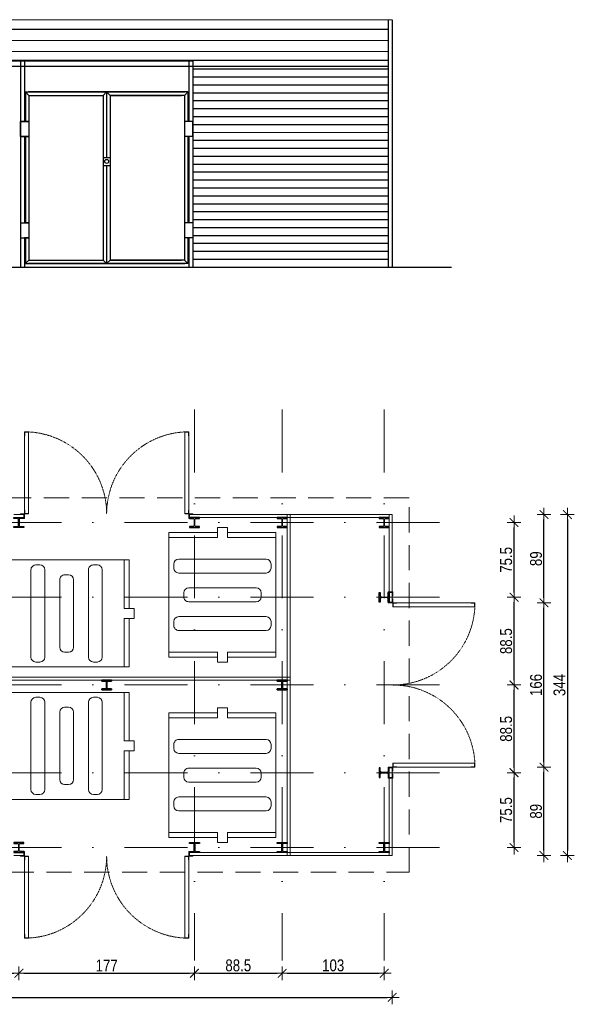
# Model space of a CAD drawing. Header units: millimetres. Extents: x 613 to 4398, y 100 to 1135.
# Tile 3 of 4: x 2385 to 2945, y 100 to 1094. Entities that reach past the tile are written whole.
import ezdxf

# ---------------------------------------------------------------- set-up
doc = ezdxf.new("R2010")
doc.units = ezdxf.units.MM
for name, pattern in [('DASHED', [19.05, 12.7, -6.35]), ('DASHED2', [9.525, 6.35, -3.175]), ('KRESKAKROPKA2', [12.7, 6.35, -3.175, 0, -3.175])]:
    doc.linetypes.add(name, pattern=pattern)
for name, color, linetype in [('--RAMKA', 7, 'Continuous'), ('4', 7, 'Continuous'), ('E-1', 7, 'Continuous'), ('SCIANY', 5, 'Continuous'), ('SCIANY2', 3, 'Continuous')]:
    doc.layers.add(name, color=color, linetype=linetype)
doc.layers.add('a___wymiary', color=7, linetype='Continuous', lineweight=5, true_color=0x707070)
doc.layers.add('MEBLE PKN', color=7, linetype='Continuous', lineweight=20, true_color=0x7f7f7f)
for name, color, linetype, lineweight in [('OSI', 64, 'KRESKAKROPKA2', 5), ('RYSUNEK', 7, 'Continuous', 18), ('WYMIARY', 7, 'Continuous', 13)]:
    doc.layers.add(name, color=color, linetype=linetype, lineweight=lineweight)
doc.styles.add('ARIAL', font='arial.ttf', dxfattribs={"width": 0.8})
doc.dimstyles.new('wymiary agp1', dxfattribs={"dimtxt": 16, "dimasz": 5, "dimexe": 1.25, "dimexo": 0.625, "dimgap": 1.8, "dimtad": 1, "dimdec": 3, "dimrnd": 0.5, "dimdsep": 46, "dimtxsty": 'ARIAL', "dimblk": 'znacznik', "dimcen": 1.5, "dimse1": 1, "dimse2": 1, "dimclrd": 256, "dimazin": 0, "dimtfac": 1, "dimtdec": 3, "dimtmove": 1, "dimatfit": 3, "dimldrblk": 'znacznik', "dimfxl": 1, "dimarcsym": 0})

# ---------------------------------------------------------------- blocks, each defined once
blk = doc.blocks.new('znacznik')
at = {"layer": 'a___wymiary'}
for p, q in [((1.39, 0), (-1.39, 0)), ((0, 1.39), (0, -1.39))]:
    blk.add_line(p, q, dxfattribs=at)
at = {"layer": 'a___wymiary', "const_width": 0.2}
blk.add_lwpolyline([(0.88, 0.88), (-0.88, -0.88)], dxfattribs=at)
blk = doc.blocks.new('*D8')
at = {"layer": 'Defpoints', "color": 0}
for p in [(2779.38, 594.3), (2779.38, 250.3), (2937.63, 250.3)]:
    blk.add_point(p, dxfattribs=at)
at = {"layer": 'WYMIARY', "color": 253, "lineweight": -2, "true_color": 0xb2b2b2}
blk.add_line((2937.63, 589.3), (2937.63, 255.3), dxfattribs=at)
at = {"layer": 'WYMIARY', "color": 253, "lineweight": -2, "true_color": 0xb2b2b2, "xscale": 5, "yscale": 5, "zscale": 5}
for p, rotation in [((2937.63, 594.3), 90), ((2937.63, 250.3), 270)]:
    blk.add_blockref('znacznik', p, dxfattribs=dict(at, rotation=rotation))
at = {"layer": 'WYMIARY', "color": 18, "true_color": 0x000000, "insert": (2929.7, 422.3), "char_height": 12, "attachment_point": 5, "rotation": 90, "style": 'ARIAL'}
blk.add_mtext('344', dxfattribs=at)
blk = doc.blocks.new('*D18')
at = {"layer": 'Defpoints', "color": 0}
for p in [(2384.41, 178.16), (2207.41, 165.09), (2384.41, 131.36)]:
    blk.add_point(p, dxfattribs=at)
at = {"layer": 'WYMIARY', "color": 253, "lineweight": -2, "true_color": 0xb2b2b2}
blk.add_line((2212.41, 131.36), (2379.41, 131.36), dxfattribs=at)
at = {"layer": 'WYMIARY', "color": 253, "lineweight": -2, "true_color": 0xb2b2b2, "xscale": 5, "yscale": 5, "zscale": 5, "rotation": 180}
blk.add_blockref('znacznik', (2207.41, 131.36), dxfattribs=at)
at = {"layer": 'WYMIARY', "color": 253, "lineweight": -2, "true_color": 0xb2b2b2, "xscale": 5, "yscale": 5, "zscale": 5}
blk.add_blockref('znacznik', (2384.41, 131.36), dxfattribs=at)
at = {"layer": 'WYMIARY', "color": 18, "true_color": 0x000000, "insert": (2295.91, 139.19), "char_height": 12, "attachment_point": 5, "style": 'ARIAL'}
blk.add_mtext('177', dxfattribs=at)
blk = doc.blocks.new('*D19')
at = {"layer": 'Defpoints', "color": 0}
for p in [(2384.41, 178.16), (2561.41, 175.25), (2561.41, 131.36)]:
    blk.add_point(p, dxfattribs=at)
at = {"layer": 'WYMIARY', "color": 253, "lineweight": -2, "true_color": 0xb2b2b2}
blk.add_line((2389.41, 131.36), (2556.41, 131.36), dxfattribs=at)
at = {"layer": 'WYMIARY', "color": 253, "lineweight": -2, "true_color": 0xb2b2b2, "xscale": 5, "yscale": 5, "zscale": 5, "rotation": 180}
blk.add_blockref('znacznik', (2384.41, 131.36), dxfattribs=at)
at = {"layer": 'WYMIARY', "color": 253, "lineweight": -2, "true_color": 0xb2b2b2, "xscale": 5, "yscale": 5, "zscale": 5}
blk.add_blockref('znacznik', (2561.41, 131.36), dxfattribs=at)
at = {"layer": 'WYMIARY', "color": 18, "true_color": 0x000000, "insert": (2472.91, 139.19), "char_height": 12, "attachment_point": 5, "style": 'ARIAL'}
blk.add_mtext('177', dxfattribs=at)
blk = doc.blocks.new('*D20')
at = {"layer": 'Defpoints', "color": 0}
for p in [(2561.41, 175.25), (2649.91, 170.18), (2649.91, 131.36)]:
    blk.add_point(p, dxfattribs=at)
at = {"layer": 'WYMIARY', "color": 253, "lineweight": -2, "true_color": 0xb2b2b2}
blk.add_line((2566.41, 131.36), (2644.91, 131.36), dxfattribs=at)
at = {"layer": 'WYMIARY', "color": 253, "lineweight": -2, "true_color": 0xb2b2b2, "xscale": 5, "yscale": 5, "zscale": 5, "rotation": 180}
blk.add_blockref('znacznik', (2561.41, 131.36), dxfattribs=at)
at = {"layer": 'WYMIARY', "color": 253, "lineweight": -2, "true_color": 0xb2b2b2, "xscale": 5, "yscale": 5, "zscale": 5}
blk.add_blockref('znacznik', (2649.91, 131.36), dxfattribs=at)
at = {"layer": 'WYMIARY', "color": 18, "true_color": 0x000000, "insert": (2605.66, 139.29), "char_height": 12, "attachment_point": 5, "style": 'ARIAL'}
blk.add_mtext('88.5', dxfattribs=at)
blk = doc.blocks.new('*D21')
at = {"layer": 'Defpoints', "color": 0}
for p in [(2649.91, 170.18), (2752.91, 172.71), (2752.91, 131.36)]:
    blk.add_point(p, dxfattribs=at)
at = {"layer": 'WYMIARY', "color": 253, "lineweight": -2, "true_color": 0xb2b2b2}
blk.add_line((2654.91, 131.36), (2747.91, 131.36), dxfattribs=at)
at = {"layer": 'WYMIARY', "color": 253, "lineweight": -2, "true_color": 0xb2b2b2, "xscale": 5, "yscale": 5, "zscale": 5, "rotation": 180}
blk.add_blockref('znacznik', (2649.91, 131.36), dxfattribs=at)
at = {"layer": 'WYMIARY', "color": 253, "lineweight": -2, "true_color": 0xb2b2b2, "xscale": 5, "yscale": 5, "zscale": 5}
blk.add_blockref('znacznik', (2752.91, 131.36), dxfattribs=at)
at = {"layer": 'WYMIARY', "color": 18, "true_color": 0x000000, "insert": (2701.41, 139.29), "char_height": 12, "attachment_point": 5, "style": 'ARIAL'}
blk.add_mtext('103', dxfattribs=at)
blk = doc.blocks.new('*D22')
at = {"layer": 'Defpoints', "color": 0}
for p in [(2834.81, 333.8), (2883.81, 333.8), (2834.81, 258.3)]:
    blk.add_point(p, dxfattribs=at)
at = {"layer": 'WYMIARY', "color": 253, "lineweight": -2, "true_color": 0xb2b2b2}
blk.add_line((2883.81, 263.3), (2883.81, 328.8), dxfattribs=at)
at = {"layer": 'WYMIARY', "color": 253, "lineweight": -2, "true_color": 0xb2b2b2, "xscale": 5, "yscale": 5, "zscale": 5}
for p, rotation in [((2883.81, 333.8), 90), ((2883.81, 258.3), 270)]:
    blk.add_blockref('znacznik', p, dxfattribs=dict(at, rotation=rotation))
at = {"layer": 'WYMIARY', "color": 18, "true_color": 0x000000, "insert": (2875.91, 296.05), "char_height": 12, "attachment_point": 5, "rotation": 90, "style": 'ARIAL'}
blk.add_mtext('75.5', dxfattribs=at)
blk = doc.blocks.new('*D23')
at = {"layer": 'Defpoints', "color": 0}
for p in [(2837.35, 422.3), (2883.81, 422.3), (2834.81, 333.8)]:
    blk.add_point(p, dxfattribs=at)
at = {"layer": 'WYMIARY', "color": 253, "lineweight": -2, "true_color": 0xb2b2b2}
blk.add_line((2883.81, 338.8), (2883.81, 417.3), dxfattribs=at)
at = {"layer": 'WYMIARY', "color": 253, "lineweight": -2, "true_color": 0xb2b2b2, "xscale": 5, "yscale": 5, "zscale": 5}
for p, rotation in [((2883.81, 422.3), 90), ((2883.81, 333.8), 270)]:
    blk.add_blockref('znacznik', p, dxfattribs=dict(at, rotation=rotation))
at = {"layer": 'WYMIARY', "color": 18, "true_color": 0x000000, "insert": (2875.88, 378.05), "char_height": 12, "attachment_point": 5, "rotation": 90, "style": 'ARIAL'}
blk.add_mtext('88.5', dxfattribs=at)
blk = doc.blocks.new('*D24')
at = {"layer": 'Defpoints', "color": 0}
for p in [(2817.12, 510.8), (2883.81, 510.8), (2837.35, 422.3)]:
    blk.add_point(p, dxfattribs=at)
at = {"layer": 'WYMIARY', "color": 253, "lineweight": -2, "true_color": 0xb2b2b2}
blk.add_line((2883.81, 427.3), (2883.81, 505.8), dxfattribs=at)
at = {"layer": 'WYMIARY', "color": 253, "lineweight": -2, "true_color": 0xb2b2b2, "xscale": 5, "yscale": 5, "zscale": 5}
for p, rotation in [((2883.81, 510.8), 90), ((2883.81, 422.3), 270)]:
    blk.add_blockref('znacznik', p, dxfattribs=dict(at, rotation=rotation))
at = {"layer": 'WYMIARY', "color": 18, "true_color": 0x000000, "insert": (2875.88, 466.55), "char_height": 12, "attachment_point": 5, "rotation": 90, "style": 'ARIAL'}
blk.add_mtext('88.5', dxfattribs=at)
blk = doc.blocks.new('*D25')
at = {"layer": 'Defpoints', "color": 0}
for p in [(2817.12, 586.3), (2883.81, 586.3), (2817.12, 510.8)]:
    blk.add_point(p, dxfattribs=at)
at = {"layer": 'WYMIARY', "color": 253, "lineweight": -2, "true_color": 0xb2b2b2}
blk.add_line((2883.81, 515.8), (2883.81, 581.3), dxfattribs=at)
at = {"layer": 'WYMIARY', "color": 253, "lineweight": -2, "true_color": 0xb2b2b2, "xscale": 5, "yscale": 5, "zscale": 5}
for p, rotation in [((2883.81, 586.3), 90), ((2883.81, 510.8), 270)]:
    blk.add_blockref('znacznik', p, dxfattribs=dict(at, rotation=rotation))
at = {"layer": 'WYMIARY', "color": 18, "true_color": 0x000000, "insert": (2875.91, 548.55), "char_height": 12, "attachment_point": 5, "rotation": 90, "style": 'ARIAL'}
blk.add_mtext('75.5', dxfattribs=at)
blk = doc.blocks.new('Heb100')
at = {"linetype": 'ByBlock', "lineweight": 30}
blk.add_lwpolyline([(-50, 0), (-50, 10), (-15, 10, 0.414214), (-3, 22), (-3, 78, 0.414214), (-15, 90), (-50, 90), (-50, 100), (50, 100), (50, 90), (15, 90, 0.414214), (3, 78), (3, 22, 0.414214), (15, 10), (50, 10), (50, 0)], format="xyb", close=True, dxfattribs=at)
blk = doc.blocks.new('pojemnik śmietnikowy 1.1m3')
at = {"layer": 'MEBLE PKN'}
for p, q in [((126, 108), (0, 108)), ((0, 59), (0, 108)), ((5, 59), (5, 108)), ((36, 103), (32, 103)), ((94, 103), (90, 103)), ((121, 59), (121, 108)), ((126, 59), (126, 108)), ((27, 10), (27, 98)), ((41, 10), (41, 98)), ((65, 93), (61, 93)), ((85, 10), (85, 98)), ((99, 10), (99, 98)), ((56, 20), (56, 88)), ((70, 20), (70, 88)), ((5, 59), (-5, 59)), ((-5, 49), (-5, 59)), ((131, 59), (121, 59)), ((131, 49), (131, 59)), ((5, 49), (-5, 49)), ((0, 0), (0, 49)), ((5, 0), (5, 49)), ((131, 49), (121, 49)), ((121, 0), (121, 49)), ((126, 0), (126, 49)), ((65, 15), (61, 15)), ((126, 0), (0, 0)), ((36, 5), (32, 5)), ((94, 5), (90, 5))]:
    blk.add_line(p, q, dxfattribs=at)
for centre, start, end in [((32, 98), 90, 180), ((36, 98), 0, 90), ((90, 98), 90, 180), ((94, 98), 0, 90), ((61, 88), 90, 180), ((65, 88), 0, 90), ((61, 20), 180, 270), ((65, 20), 270, 0), ((32, 10), 180, 270), ((36, 10), 270, 0), ((90, 10), 180, 270), ((94, 10), 270, 0)]:
    blk.add_arc(centre, 5, start, end, dxfattribs=at)
blk = doc.blocks.new('*D26')
at = {"layer": 'Defpoints', "color": 0}
for p in [(1933.91, 250.3), (2760.91, 250.3), (2760.91, 107.03)]:
    blk.add_point(p, dxfattribs=at)
at = {"layer": 'WYMIARY', "color": 253, "lineweight": -2, "true_color": 0xb2b2b2}
blk.add_line((1938.91, 107.03), (2755.91, 107.03), dxfattribs=at)
at = {"layer": 'WYMIARY', "color": 253, "lineweight": -2, "true_color": 0xb2b2b2, "xscale": 5, "yscale": 5, "zscale": 5, "rotation": 180}
blk.add_blockref('znacznik', (1933.91, 107.03), dxfattribs=at)
at = {"layer": 'WYMIARY', "color": 253, "lineweight": -2, "true_color": 0xb2b2b2, "xscale": 5, "yscale": 5, "zscale": 5}
blk.add_blockref('znacznik', (2760.91, 107.03), dxfattribs=at)
at = {"layer": 'WYMIARY', "color": 18, "true_color": 0x000000, "insert": (2347.41, 114.96), "char_height": 12, "attachment_point": 5, "style": 'ARIAL'}
blk.add_mtext('827', dxfattribs=at)
blk = doc.blocks.new('*D27')
at = {"layer": 'Defpoints', "color": 0}
for p in [(2761.51, 339.4), (2913.98, 339.4), (2760.91, 250.3)]:
    blk.add_point(p, dxfattribs=at)
at = {"layer": 'WYMIARY', "color": 253, "lineweight": -2, "true_color": 0xb2b2b2}
blk.add_line((2913.98, 255.3), (2913.98, 334.4), dxfattribs=at)
at = {"layer": 'WYMIARY', "color": 253, "lineweight": -2, "true_color": 0xb2b2b2, "xscale": 5, "yscale": 5, "zscale": 5}
for p, rotation in [((2913.98, 339.4), 90), ((2913.98, 250.3), 270)]:
    blk.add_blockref('znacznik', p, dxfattribs=dict(at, rotation=rotation))
at = {"layer": 'WYMIARY', "color": 18, "true_color": 0x000000, "insert": (2906.05, 294.85), "char_height": 12, "attachment_point": 5, "rotation": 90, "style": 'ARIAL'}
blk.add_mtext('89', dxfattribs=at)
blk = doc.blocks.new('*D28')
at = {"color": 253, "lineweight": -2, "true_color": 0xb2b2b2}
blk.add_line((2913.98, 344.4), (2913.98, 500.2), dxfattribs=at)
at = {"layer": 'Defpoints', "color": 0}
for p in [(2760.3, 505.2), (2913.98, 505.2), (2761.51, 339.4)]:
    blk.add_point(p, dxfattribs=at)
at = {"color": 253, "lineweight": -2, "true_color": 0xb2b2b2, "xscale": 5, "yscale": 5, "zscale": 5}
for p, rotation in [((2913.98, 505.2), 90), ((2913.98, 339.4), 270)]:
    blk.add_blockref('znacznik', p, dxfattribs=dict(at, rotation=rotation))
at = {"color": 18, "true_color": 0x000000, "insert": (2906.05, 422.3), "char_height": 12, "attachment_point": 5, "rotation": 90, "style": 'ARIAL'}
blk.add_mtext('166', dxfattribs=at)
blk = doc.blocks.new('*D29')
at = {"color": 253, "lineweight": -2, "true_color": 0xb2b2b2}
blk.add_line((2913.98, 510.2), (2913.98, 589.3), dxfattribs=at)
at = {"layer": 'Defpoints', "color": 0}
for p in [(2760.91, 594.3), (2913.98, 594.3), (2760.3, 505.2)]:
    blk.add_point(p, dxfattribs=at)
at = {"color": 253, "lineweight": -2, "true_color": 0xb2b2b2, "xscale": 5, "yscale": 5, "zscale": 5}
for p, rotation in [((2913.98, 594.3), 90), ((2913.98, 505.2), 270)]:
    blk.add_blockref('znacznik', p, dxfattribs=dict(at, rotation=rotation))
at = {"color": 18, "true_color": 0x000000, "insert": (2906.05, 549.75), "char_height": 12, "attachment_point": 5, "rotation": 90, "style": 'ARIAL'}
blk.add_mtext('89', dxfattribs=at)

msp = doc.modelspace()

# ---------------------------------------------------------------- linework, layer by layer
at = {"layer": '--RAMKA', "color": 18, "true_color": 0x000000}
msp.add_line((2760.9125, 1093.7123), (2760.9125, 843.7123), dxfattribs=at)
at = {"layer": 'E-1'}
for points in [[(2756.9125, 1093.7123), (2756.9125, 843.7123)], [(2756.9014, 1043.7123), (2559.8014, 1043.6895)], [(2756.9014, 1043.7123), (2559.8014, 1043.6895)], [(2756.9014, 1043.7123), (2559.8014, 1043.6895)], [(2756.9014, 1035.7123), (2559.8014, 1035.6895)], [(2756.9014, 1035.7123), (2559.8014, 1035.6895)], [(2756.9014, 1035.7123), (2559.8014, 1035.6895)], [(2756.9014, 1027.7123), (2559.8014, 1027.6895)], [(2756.9051, 1019.7123), (2559.8051, 1019.6895)], [(2756.9051, 1019.7123), (2559.8051, 1019.6895)], [(2756.9051, 1019.7123), (2559.8051, 1019.6895)], [(2756.9051, 1011.7123), (2559.8051, 1011.6895)], [(2756.9051, 1011.7123), (2559.8051, 1011.6895)], [(2756.9051, 1011.7123), (2559.8051, 1011.6895)], [(2756.9051, 1003.7123), (2559.8051, 1003.6895)], [(2756.9051, 1003.7123), (2559.8051, 1003.6895)], [(2756.9051, 1003.7123), (2559.8051, 1003.6895)], [(2756.9051, 995.7123), (2559.8051, 995.6895)], [(2756.9051, 987.7123), (2559.8051, 987.6895)], [(2756.9051, 987.7123), (2559.8051, 987.6895)], [(2756.9088, 979.7123), (2559.8088, 979.6895)], [(2756.9088, 979.7123), (2559.8088, 979.6895)], [(2756.9088, 979.7123), (2559.8088, 979.6895)], [(2756.9088, 971.7123), (2559.8088, 971.6895)], [(2756.9088, 971.7123), (2559.8088, 971.6895)], [(2756.9088, 971.7123), (2559.8088, 971.6895)], [(2756.9088, 963.7123), (2559.8088, 963.6895)], [(2756.9125, 955.7123), (2559.8125, 955.6895)], [(2756.9125, 955.7123), (2559.8125, 955.6895)], [(2756.9125, 955.7123), (2559.8125, 955.6895)], [(2756.9125, 947.7123), (2559.8125, 947.6895)], [(2756.9125, 947.7123), (2559.8125, 947.6895)], [(2756.9125, 947.7123), (2559.8125, 947.6895)], [(2756.9125, 939.7123), (2559.8125, 939.6895)], [(2756.9125, 939.7123), (2559.8125, 939.6895)], [(2756.9125, 939.7123), (2559.8125, 939.6895)], [(2756.9125, 931.7123), (2559.8125, 931.6895)], [(2756.9125, 923.7123), (2559.8125, 923.6895)], [(2756.9125, 923.7123), (2559.8125, 923.6895)], [(2756.9125, 915.7123), (2559.8125, 915.6895)], [(2756.9125, 915.7123), (2559.8125, 915.6895)], [(2756.9125, 907.7123), (2559.8125, 907.6895)], [(2756.9125, 907.7123), (2559.8125, 907.6895)], [(2756.9125, 899.7123), (2559.8125, 899.6895)], [(2756.9125, 899.7123), (2559.8125, 899.6895)], [(2756.9125, 891.7123), (2559.8125, 891.6895)], [(2756.9125, 891.7123), (2559.8125, 891.6895)], [(2756.9125, 891.7123), (2559.8125, 891.6895)], [(2756.9125, 883.7123), (2559.8125, 883.6895)], [(2756.9125, 883.7123), (2559.8125, 883.6895)], [(2756.9125, 883.7123), (2559.8125, 883.6895)], [(2756.9125, 875.7123), (2559.8125, 875.6895)], [(2756.9125, 875.7123), (2559.8125, 875.6895)], [(2756.9125, 875.7123), (2559.8125, 875.6895)], [(2756.9125, 867.7123), (2559.8125, 867.6895)], [(2756.9125, 867.7123), (2559.8125, 867.6895)], [(2756.9125, 867.7123), (2559.8125, 867.6895)], [(2756.9125, 867.7123), (2559.8125, 867.6895)], [(2756.9125, 867.7123), (2559.8125, 867.6895)], [(2756.9125, 867.7123), (2559.8125, 867.6895)], [(2756.9125, 859.7123), (2559.8125, 859.6895)], [(2756.9125, 859.7123), (2559.8125, 859.6895)], [(2756.9125, 859.7123), (2559.8125, 859.6895)], [(2756.9125, 859.7123), (2559.8125, 859.6895)], [(2756.9125, 859.7123), (2559.8125, 859.6895)], [(2756.9125, 851.7123), (2559.8125, 851.6895)], [(2756.9125, 851.7123), (2559.8125, 851.6895)]]:
    msp.add_lwpolyline(points, dxfattribs=at)
at = {"layer": 'OSI', "ltscale": 10}
for points in [[(2561.4125, 700.3863), (2561.4125, 144.2229)], [(2649.9125, 700.3863), (2649.9125, 144.2229)], [(2752.9125, 700.3863), (2752.9125, 144.2229)], [(1855.4556, 586.3046), (2837.6714, 586.3046)], [(1855.4556, 510.8046), (2837.6714, 510.8046)], [(1855.4556, 422.3046), (2837.6714, 422.3046)], [(1855.4556, 333.8046), (2837.6714, 333.8046)], [(1855.4556, 258.3046), (2837.6714, 258.3046)]]:
    msp.add_lwpolyline(points, dxfattribs=at)
at = {"layer": 'RYSUNEK'}
for p, q in [((2390.0125, 677.8046), (2390.0125, 673.8046)), ((2390.0125, 677.8046), (2394.0125, 677.8046)), ((2390.4125, 677.0046), (2390.4125, 674.2046)), ((2390.8125, 677.4046), (2393.6125, 677.4046)), ((2394.0125, 594.9046), (2394.0125, 677.8046)), ((2394.0125, 677.8046), (2394.0125, 594.9046)), ((2551.8125, 594.9046), (2551.8125, 677.8046)), ((2551.8125, 677.8046), (2551.8125, 594.9046)), ((2555.8125, 677.8046), (2551.8125, 677.8046)), ((2555.0125, 677.4046), (2552.2125, 677.4046)), ((2555.4125, 677.0046), (2555.4125, 674.2046)), ((2555.8125, 677.8046), (2555.8125, 673.8046)), ((2390.0125, 598.9046), (2390.0125, 673.8046)), ((2555.8125, 598.9046), (2555.8125, 673.8046)), ((2390.0125, 594.9046), (2390.0125, 598.9046)), ((2390.4125, 595.7046), (2390.4125, 598.5046)), ((2555.4125, 595.7046), (2555.4125, 598.5046)), ((2555.8125, 594.9046), (2555.8125, 598.9046)), ((2389.4125, 594.3046), (2379.4125, 594.3046)), ((2386.0125, 594.9046), (2390.0125, 594.9046)), ((2386.0125, 594.3046), (2386.0125, 594.9046)), ((2386.0125, 594.3046), (2389.4125, 594.3046)), ((2389.4125, 590.3046), (2389.4125, 594.3046)), ((2389.4125, 591.3046), (2389.4125, 594.3046)), ((2389.4125, 590.3046), (2390.0125, 590.3046)), ((2390.0125, 590.3046), (2390.0125, 594.9046)), ((2390.0125, 594.9046), (2394.0125, 594.9046)), ((2390.8125, 595.3046), (2393.6125, 595.3046)), ((2555.8125, 594.9046), (2551.8125, 594.9046)), ((2555.0125, 595.3046), (2552.2125, 595.3046)), ((2559.8125, 594.9046), (2555.8125, 594.9046)), ((2555.8125, 590.3046), (2555.8125, 594.9046)), ((2556.4125, 590.3046), (2555.8125, 590.3046)), ((2569.4125, 594.3046), (2556.4125, 594.3046)), ((2556.4125, 590.3046), (2556.4125, 594.3046)), ((2559.8125, 594.3046), (2556.4125, 594.3046)), ((2556.4125, 591.3046), (2556.4125, 594.3046)), ((2657.9125, 594.3046), (2556.4125, 594.3046)), ((2569.4125, 591.3046), (2556.4125, 591.3046)), ((2657.9125, 591.3046), (2556.4125, 591.3046)), ((2559.8125, 594.3046), (2559.8125, 594.9046)), ((2654.9125, 594.3046), (2654.9125, 414.3046)), ((2654.9125, 594.3046), (2760.9125, 594.3046)), ((2654.9125, 414.3046), (2654.9125, 594.3046)), ((2657.9125, 594.3046), (2657.9125, 414.3046)), ((2657.9125, 591.3046), (2757.9125, 591.3046)), ((2657.9125, 417.3046), (2657.9125, 591.3046)), ((2757.9125, 505.8046), (2757.9125, 594.3046)), ((2760.9125, 505.8046), (2760.9125, 594.3046)), ((2756.9125, 515.8046), (2756.9125, 516.4046)), ((2756.9125, 516.4046), (2761.5125, 516.4046)), ((2756.9125, 515.8046), (2756.9125, 516.4046)), ((2756.9125, 516.4046), (2761.5125, 516.4046)), ((2756.9125, 515.8046), (2760.9125, 515.8046)), ((2756.9125, 515.8046), (2760.9125, 515.8046)), ((2757.9125, 515.8046), (2760.9125, 515.8046)), ((2757.9125, 515.8046), (2760.9125, 515.8046)), ((2760.9125, 512.4046), (2760.9125, 515.8046)), ((2760.9125, 512.4046), (2760.9125, 515.8046)), ((2760.9125, 512.4046), (2761.5125, 512.4046)), ((2760.9125, 512.4046), (2761.5125, 512.4046)), ((2760.9125, 509.2046), (2760.9125, 505.8046)), ((2760.9125, 509.2046), (2761.5125, 509.2046)), ((2760.9125, 509.2046), (2760.9125, 505.8046)), ((2760.9125, 509.2046), (2761.5125, 509.2046)), ((2761.5125, 512.4046), (2761.5125, 516.4046)), ((2761.5125, 512.4046), (2761.5125, 516.4046)), ((2761.5125, 509.2046), (2761.5125, 505.2046)), ((2761.5125, 509.2046), (2761.5125, 505.2046)), ((2756.9125, 505.8046), (2760.9125, 505.8046)), ((2756.9125, 505.8046), (2756.9125, 505.2046)), ((2756.9125, 505.8046), (2760.9125, 505.8046)), ((2756.9125, 505.8046), (2756.9125, 505.2046)), ((2756.9125, 505.2046), (2761.5125, 505.2046)), ((2756.9125, 505.2046), (2761.5125, 505.2046)), ((2757.9125, 505.8046), (2760.9125, 505.8046)), ((2757.9125, 505.8046), (2760.9125, 505.8046)), ((2761.5125, 505.2046), (2761.5125, 501.2046)), ((2761.5125, 505.2046), (2765.5125, 505.2046)), ((2761.5125, 501.2046), (2844.4125, 501.2046)), ((2844.4125, 501.2046), (2761.5125, 501.2046)), ((2761.9125, 504.4046), (2761.9125, 501.6046)), ((2762.3125, 504.8046), (2765.1125, 504.8046)), ((2765.5125, 505.2046), (2840.4125, 505.2046)), ((2844.4125, 505.2046), (2840.4125, 505.2046)), ((2843.6125, 504.8046), (2840.8125, 504.8046)), ((2844.0125, 504.4046), (2844.0125, 501.6046)), ((2844.4125, 505.2046), (2844.4125, 501.2046)), ((2657.9125, 430.3046), (1933.9125, 430.3046)), ((2657.9125, 427.3046), (1936.9125, 427.3046)), ((2654.9125, 250.3046), (2654.9125, 430.3046)), ((2657.9125, 250.3046), (2657.9125, 430.3046)), ((2756.9125, 339.4046), (2761.5125, 339.4046)), ((2756.9125, 338.8046), (2756.9125, 339.4046)), ((2756.9125, 339.4046), (2761.5125, 339.4046)), ((2756.9125, 338.8046), (2756.9125, 339.4046)), ((2756.9125, 338.8046), (2760.9125, 338.8046)), ((2756.9125, 338.8046), (2760.9125, 338.8046)), ((2757.9125, 338.8046), (2760.9125, 338.8046)), ((2757.9125, 338.8046), (2760.9125, 338.8046)), ((2757.9125, 338.8046), (2757.9125, 250.3046)), ((2760.9125, 335.4046), (2760.9125, 338.8046)), ((2760.9125, 335.4046), (2760.9125, 338.8046)), ((2760.9125, 338.8046), (2760.9125, 250.3046)), ((2761.5125, 343.4046), (2844.4125, 343.4046)), ((2844.4125, 343.4046), (2761.5125, 343.4046)), ((2761.5125, 339.4046), (2761.5125, 343.4046)), ((2761.5125, 335.4046), (2761.5125, 339.4046)), ((2761.5125, 339.4046), (2765.5125, 339.4046)), ((2761.5125, 335.4046), (2761.5125, 339.4046)), ((2761.9125, 340.2046), (2761.9125, 343.0046)), ((2762.3125, 339.8046), (2765.1125, 339.8046)), ((2765.5125, 339.4046), (2840.4125, 339.4046)), ((2844.4125, 339.4046), (2840.4125, 339.4046)), ((2843.6125, 339.8046), (2840.8125, 339.8046)), ((2844.0125, 340.2046), (2844.0125, 343.0046)), ((2844.4125, 339.4046), (2844.4125, 343.4046)), ((2756.9125, 328.8046), (2756.9125, 328.2046)), ((2756.9125, 328.8046), (2760.9125, 328.8046)), ((2756.9125, 328.8046), (2756.9125, 328.2046)), ((2756.9125, 328.8046), (2760.9125, 328.8046)), ((2756.9125, 328.2046), (2761.5125, 328.2046)), ((2756.9125, 328.2046), (2761.5125, 328.2046)), ((2757.9125, 328.8046), (2760.9125, 328.8046)), ((2757.9125, 328.8046), (2760.9125, 328.8046)), ((2760.9125, 335.4046), (2761.5125, 335.4046)), ((2760.9125, 335.4046), (2761.5125, 335.4046)), ((2760.9125, 332.2046), (2761.5125, 332.2046)), ((2760.9125, 332.2046), (2760.9125, 328.8046)), ((2760.9125, 332.2046), (2761.5125, 332.2046)), ((2760.9125, 332.2046), (2760.9125, 328.8046)), ((2761.5125, 332.2046), (2761.5125, 328.2046)), ((2761.5125, 332.2046), (2761.5125, 328.2046)), ((2389.4125, 250.3046), (2379.4125, 250.3046)), ((2386.0125, 250.3046), (2389.4125, 250.3046)), ((2386.0125, 250.3046), (2386.0125, 249.7046)), ((2386.0125, 249.7046), (2390.0125, 249.7046)), ((2389.4125, 254.3046), (2390.0125, 254.3046)), ((2389.4125, 254.3046), (2389.4125, 250.3046)), ((2389.4125, 253.3046), (2389.4125, 250.3046)), ((2390.0125, 254.3046), (2390.0125, 249.7046)), ((2390.0125, 249.7046), (2394.0125, 249.7046)), ((2390.0125, 249.7046), (2390.0125, 245.7046)), ((2390.4125, 248.9046), (2390.4125, 246.1046)), ((2390.8125, 249.3046), (2393.6125, 249.3046)), ((2394.0125, 249.7046), (2394.0125, 166.8046)), ((2394.0125, 166.8046), (2394.0125, 249.7046)), ((2551.8125, 249.7046), (2551.8125, 166.8046)), ((2551.8125, 166.8046), (2551.8125, 249.7046)), ((2555.8125, 249.7046), (2551.8125, 249.7046)), ((2555.0125, 249.3046), (2552.2125, 249.3046)), ((2555.4125, 248.9046), (2555.4125, 246.1046)), ((2555.8125, 254.3046), (2555.8125, 249.7046)), ((2556.4125, 254.3046), (2555.8125, 254.3046)), ((2555.8125, 249.7046), (2555.8125, 245.7046)), ((2559.8125, 249.7046), (2555.8125, 249.7046)), ((2556.4125, 254.3046), (2556.4125, 250.3046)), ((2569.4125, 253.3046), (2556.4125, 253.3046)), ((2556.4125, 253.3046), (2556.4125, 250.3046)), ((2657.9125, 253.3046), (2556.4125, 253.3046)), ((2569.4125, 250.3046), (2556.4125, 250.3046)), ((2559.8125, 250.3046), (2556.4125, 250.3046)), ((2657.9125, 250.3046), (2556.4125, 250.3046)), ((2559.8125, 250.3046), (2559.8125, 249.7046)), ((2654.9125, 250.3046), (2760.9125, 250.3046)), ((2657.9125, 253.3046), (2757.9125, 253.3046)), ((2390.0125, 245.7046), (2390.0125, 170.8046)), ((2555.8125, 245.7046), (2555.8125, 170.8046)), ((2390.0125, 166.8046), (2390.0125, 170.8046)), ((2390.4125, 167.6046), (2390.4125, 170.4046)), ((2555.4125, 167.6046), (2555.4125, 170.4046)), ((2555.8125, 166.8046), (2555.8125, 170.8046)), ((2390.0125, 166.8046), (2394.0125, 166.8046)), ((2390.8125, 167.2046), (2393.6125, 167.2046)), ((2555.8125, 166.8046), (2551.8125, 166.8046)), ((2555.0125, 167.2046), (2552.2125, 167.2046))]:
    msp.add_line(p, q, dxfattribs=at)
at = {"layer": 'RYSUNEK', "linetype": 'DASHED2', "ltscale": 4}
msp.add_lwpolyline([(2777.9125, 611.3046), (1916.9125, 611.3046), (1916.9125, 233.3046), (2777.9125, 233.3046)], close=True, dxfattribs=at)
at = {"layer": 'RYSUNEK'}
for centre, start, end in [((2390.8125, 677.0046), 90, 180), ((2393.6125, 677.8046), 270, 0), ((2552.2125, 677.8046), 180, 270), ((2555.0125, 677.0046), 0, 90), ((2390.0125, 674.2046), 270, 0), ((2555.8125, 674.2046), 180, 270), ((2390.0125, 598.5046), 0, 90), ((2555.8125, 598.5046), 90, 180), ((2390.8125, 595.7046), 180, 270), ((2393.6125, 594.9046), 0, 90), ((2552.2125, 594.9046), 90, 180), ((2555.0125, 595.7046), 270, 0), ((2761.5125, 501.6046), 270, 0), ((2762.3125, 504.4046), 90, 180), ((2765.1125, 505.2046), 270, 0), ((2840.8125, 505.2046), 180, 270), ((2843.6125, 504.4046), 0, 90), ((2844.4125, 501.6046), 180, 270), ((2761.5125, 343.0046), 0, 90), ((2762.3125, 340.2046), 180, 270), ((2765.1125, 339.4046), 0, 90), ((2840.8125, 339.4046), 90, 180), ((2843.6125, 340.2046), 270, 0), ((2844.4125, 343.0046), 90, 180), ((2390.8125, 248.9046), 90, 180), ((2393.6125, 249.7046), 270, 0), ((2552.2125, 249.7046), 180, 270), ((2555.0125, 248.9046), 0, 90), ((2390.0125, 246.1046), 270, 0), ((2555.8125, 246.1046), 180, 270), ((2390.0125, 170.4046), 0, 90), ((2555.8125, 170.4046), 90, 180), ((2390.8125, 167.6046), 180, 270), ((2393.6125, 166.8046), 0, 90), ((2552.2125, 166.8046), 90, 180), ((2555.0125, 167.6046), 270, 0)]:
    msp.add_arc(centre, 0.4, start, end, dxfattribs=at)
at = {"layer": 'RYSUNEK', "linetype": 'DASHED', "ltscale": 0.001}
for centre, start, end in [((2390.0125, 594.9046), 0, 87.2424414), ((2555.8125, 594.9046), 92.7575586, 180), ((2761.5125, 505.2046), 270, 357.2424414), ((2761.5125, 339.4046), 2.7575586, 90), ((2390.0125, 249.7046), 272.7575586, 0), ((2555.8125, 249.7046), 180, 267.2424414)]:
    msp.add_arc(centre, 82.9, start, end, dxfattribs=at)
at = {"layer": 'SCIANY', "color": 18, "linetype": 'Continuous', "true_color": 0x000000}
msp.add_line((2820.9049, 843.7123), (1841.1535, 843.7123), dxfattribs=at)
at = {"layer": 'SCIANY2', "color": 18, "linetype": 'Continuous', "true_color": 0x000000}
for p, q in [((2559.8125, 1051.6895), (2209.0125, 1051.6895)), ((2386.0125, 1051.6895), (2386.0125, 843.6895)), ((2386.0125, 1051.6895), (2386.0125, 943.5179)), ((2390.0125, 1051.6895), (2390.0125, 990.8601)), ((2390.0125, 1051.6895), (2390.0125, 990.8601)), ((2555.8125, 1051.7123), (2555.8125, 990.8601)), ((2559.8125, 1051.6895), (2559.8125, 843.6895)), ((2391.0125, 1020.8601), (2391.0125, 990.8601)), ((2391.0125, 1020.8601), (2394.5125, 1017.3601)), ((2391.0125, 1020.8601), (2551.8125, 1020.8601)), ((2554.8125, 1020.8601), (2394.0125, 1020.8601)), ((2394.5125, 1017.3601), (2394.5125, 851.1895)), ((2394.5125, 1017.3601), (2469.4125, 1017.3601)), ((2472.9125, 1020.8601), (2469.4125, 1017.3601)), ((2469.4125, 1017.3601), (2469.4125, 851.1895)), ((2472.9125, 1020.8601), (2472.9125, 954.6895)), ((2472.9125, 1020.8601), (2476.4125, 1017.3601)), ((2476.4125, 1017.3601), (2476.4125, 851.1895)), ((2476.4125, 1017.3601), (2548.3125, 1017.3601)), ((2551.3125, 1017.3601), (2476.4125, 1017.3601)), ((2554.8125, 1020.8601), (2551.3125, 1017.3601)), ((2551.3125, 1017.3601), (2551.3125, 851.1895)), ((2554.8125, 1020.8601), (2554.8125, 990.8601)), ((2394.0125, 990.8601), (2386.0125, 990.8601)), ((2386.0125, 990.8601), (2394.5125, 990.8601)), ((2386.0125, 975.8601), (2386.0125, 990.8601)), ((2559.8125, 990.8601), (2551.3125, 990.8601)), ((2559.8125, 975.8601), (2559.8125, 990.8601)), ((2394.0125, 975.8601), (2386.0125, 975.8601)), ((2386.0125, 975.8601), (2394.5125, 975.8601)), ((2390.0125, 975.8601), (2390.0125, 888.6895)), ((2390.0125, 975.8601), (2390.0125, 888.6895)), ((2391.0125, 975.8601), (2391.0125, 888.6895)), ((2559.8125, 975.8601), (2551.3125, 975.8601)), ((2554.8125, 975.8601), (2554.8125, 888.6895)), ((2555.8125, 975.8601), (2555.8125, 888.6895)), ((2469.4125, 954.6895), (2476.4125, 954.6895)), ((2469.4125, 946.6895), (2476.4125, 946.6895)), ((2472.9125, 946.6895), (2472.9125, 847.6895)), ((2386.0125, 888.6895), (2394.5125, 888.6895)), ((2394.0125, 888.6895), (2390.0125, 888.6895)), ((2559.8125, 888.6895), (2551.3125, 888.6895)), ((2386.0125, 873.6895), (2394.5125, 873.6895)), ((2390.0125, 873.6895), (2390.0125, 843.6895)), ((2390.0125, 873.6895), (2390.0125, 843.6895)), ((2394.0125, 873.6895), (2390.0125, 873.6895)), ((2391.0125, 873.6895), (2391.0125, 847.6895)), ((2559.8125, 873.6895), (2551.3125, 873.6895)), ((2554.8125, 873.6895), (2554.8125, 847.6895)), ((2555.8125, 873.6895), (2555.8125, 843.6895)), ((2394.5125, 851.1895), (2391.0125, 847.6895)), ((2391.0125, 847.6895), (2551.8125, 847.6895)), ((2554.8125, 847.6895), (2394.0125, 847.6895)), ((2394.5125, 851.1895), (2469.4125, 851.1895)), ((2472.9125, 847.6895), (2469.4125, 851.1895)), ((2472.9125, 847.6895), (2476.4125, 851.1895)), ((2476.4125, 851.1895), (2548.3125, 851.1895)), ((2476.4125, 851.1895), (2548.3125, 851.1895)), ((2551.3125, 851.1895), (2476.4125, 851.1895)), ((2551.3125, 851.1895), (2554.8125, 847.6895))]:
    msp.add_line(p, q, dxfattribs=at)
for points in [[(2756.9125, 1083.7123), (1937.9125, 1083.7123)], [(2756.9125, 1052.4051), (1937.9125, 1052.4051)], [(2756.9125, 1046.5044), (1937.9125, 1046.5044)]]:
    msp.add_lwpolyline(points, dxfattribs=at)
at = {"layer": 'SCIANY2', "color": 18, "linetype": 'Continuous', "lineweight": 0, "true_color": 0x000000}
for points in [[(2756.9125, 1072.7123), (1937.9125, 1072.7123)], [(2756.9125, 1061.7123), (1937.9125, 1061.7123)]]:
    msp.add_lwpolyline(points, dxfattribs=at)
at = {"layer": 'SCIANY2', "color": 18, "linetype": 'Continuous', "true_color": 0x000000}
msp.add_circle((2472.9125, 950.6895), 2, dxfattribs=at)
at = {"layer": 'WYMIARY', "color": 18, "linetype": 'Continuous', "true_color": 0x000000}
msp.add_line((2760.9125, 1093.7123), (1933.9125, 1093.7123), dxfattribs=at)

# ---------------------------------------------------------------- block references
at = {"layer": '4'}
for p, rotation in [((2535.7188, 576.3046), 270), ((2495.5485, 548.4693), 180)]:
    msp.add_blockref('pojemnik śmietnikowy 1.1m3', p, dxfattribs=dict(at, rotation=rotation))
at = {"layer": '4', "xscale": -1}
msp.add_blockref('pojemnik śmietnikowy 1.1m3', (2495.5485, 306.8768), dxfattribs=at)
at = {"layer": '4', "xscale": -1, "rotation": 270}
msp.add_blockref('pojemnik śmietnikowy 1.1m3', (2535.7188, 268.3046), dxfattribs=at)
at = {"layer": 'RYSUNEK', "yscale": 0.0999999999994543}
for p, xscale, zscale, rotation in [((2384.4125, 581.3046), 0.0999999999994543, 0.0999999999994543, 360), ((2747.9125, 510.8046), 0.0999999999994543, 0.0999999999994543, 270), ((2747.9125, 510.8046), 0.0999999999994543, 0.0999999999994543, 270), ((2472.9125, 427.3046), -0.0999999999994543, 0.100000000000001, 180), ((2472.9125, 417.3046), 0.0999999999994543, 0.0999999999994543, 360), ((2649.9125, 427.3046), 0.0999999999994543, 0.0999999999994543, 180), ((2649.9125, 427.3046), 0.0999999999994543, 0.0999999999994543, 180), ((2747.9125, 333.8046), -0.0999999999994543, 0.100000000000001, 270), ((2747.9125, 333.8046), -0.0999999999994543, 0.100000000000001, 270), ((2384.4125, 263.3046), -0.0999999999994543, 0.100000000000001, 180), ((2561.4125, 263.3046), 0.0999999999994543, 0.0999999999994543, 180), ((2649.9125, 263.3046), 0.0999999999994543, 0.0999999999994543, 180), ((2752.9125, 263.3046), 0.0999999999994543, 0.0999999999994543, 180)]:
    msp.add_blockref('Heb100', p, dxfattribs=dict(at, xscale=xscale, zscale=zscale, rotation=rotation))
at = {"layer": 'RYSUNEK', "xscale": -0.0999999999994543, "yscale": 0.0999999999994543, "zscale": 0.100000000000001}
for p in [(2561.4125, 581.3046), (2649.9125, 581.3046), (2752.9125, 581.3046), (2649.9125, 417.3046), (2649.9125, 417.3046)]:
    msp.add_blockref('Heb100', p, dxfattribs=at)

# ---------------------------------------------------------------- dimensions: what is measured, and where the dimension line sits
at = {"color": 6}
for base, p1, p2, picture, middle in [((2913.9755, 594.3046), (2760.3022, 505.2046), (2760.9125, 594.3046), '*D29', (2906.0486, 549.7546)), ((2913.9755, 505.2046), (2761.5125, 339.4046), (2760.3022, 505.2046), '*D28', (2906.0486, 422.3046))]:
    dim = msp.add_linear_dim(base=base, p1=p1, p2=p2, angle=90, dimstyle='wymiary agp1', override={"dimtxt": 12}, dxfattribs=at)
    dim.commit()
    dim.dimension.update_dxf_attribs({"geometry": picture, "text_midpoint": middle})
at = {"layer": 'WYMIARY'}
for base, p1, p2, override, picture, middle in [((2937.6344, 250.3046), (2779.3805, 594.3046), (2779.3805, 250.3046), {"dimtxt": 12, "dimblk": 'znacznik'}, '*D8', (2929.7034, 422.3046)), ((2883.8082, 586.3046), (2817.1245, 510.8046), (2817.1245, 586.3046), {"dimtxt": 12}, '*D25', (2875.9059, 548.5546)), ((2883.8082, 510.8046), (2837.3508, 422.3046), (2817.1245, 510.8046), {"dimtxt": 12}, '*D24', (2875.8814, 466.5546)), ((2883.8082, 422.3046), (2834.8088, 333.8046), (2837.3508, 422.3046), {"dimtxt": 12}, '*D23', (2875.8814, 378.0546)), ((2913.9755, 339.4046), (2760.9125, 250.3046), (2761.5125, 339.4046), {"dimtxt": 12, "dimblk": 'znacznik'}, '*D27', (2906.0486, 294.8546)), ((2883.8082, 333.8046), (2834.8088, 258.3046), (2834.8088, 333.8046), {"dimtxt": 12, "dimblk": 'znacznik'}, '*D22', (2875.9059, 296.0546))]:
    dim = msp.add_linear_dim(base=base, p1=p1, p2=p2, angle=90, dimstyle='wymiary agp1', override=override, dxfattribs=at)
    dim.commit()
    dim.dimension.update_dxf_attribs({"geometry": picture, "text_midpoint": middle})
for base, p1, p2, override, picture, middle in [((2760.9125, 107.0302), (1933.9125, 250.3046), (2760.9125, 250.3046), {"dimtxt": 12, "dimblk": 'znacznik'}, '*D26', (2347.4125, 114.957)), ((2384.4125, 131.3623), (2207.4125, 165.091), (2384.4125, 178.1647), {"dimtxt": 12}, '*D18', (2295.9125, 139.1869)), ((2561.4125, 131.3623), (2384.4125, 178.1647), (2561.4125, 175.2516), {"dimtxt": 12}, '*D19', (2472.9125, 139.1869)), ((2649.9125, 131.3623), (2561.4125, 175.2516), (2649.9125, 170.1836), {"dimtxt": 12}, '*D20', (2605.6625, 139.2892)), ((2752.9125, 131.3623), (2649.9125, 170.1836), (2752.9125, 172.7146), {"dimtxt": 12}, '*D21', (2701.4125, 139.2933))]:
    dim = msp.add_linear_dim(base=base, p1=p1, p2=p2, dimstyle='wymiary agp1', override=override, dxfattribs=at)
    dim.commit()
    dim.dimension.update_dxf_attribs({"geometry": picture, "text_midpoint": middle})

doc.saveas('drawing.dxf')
